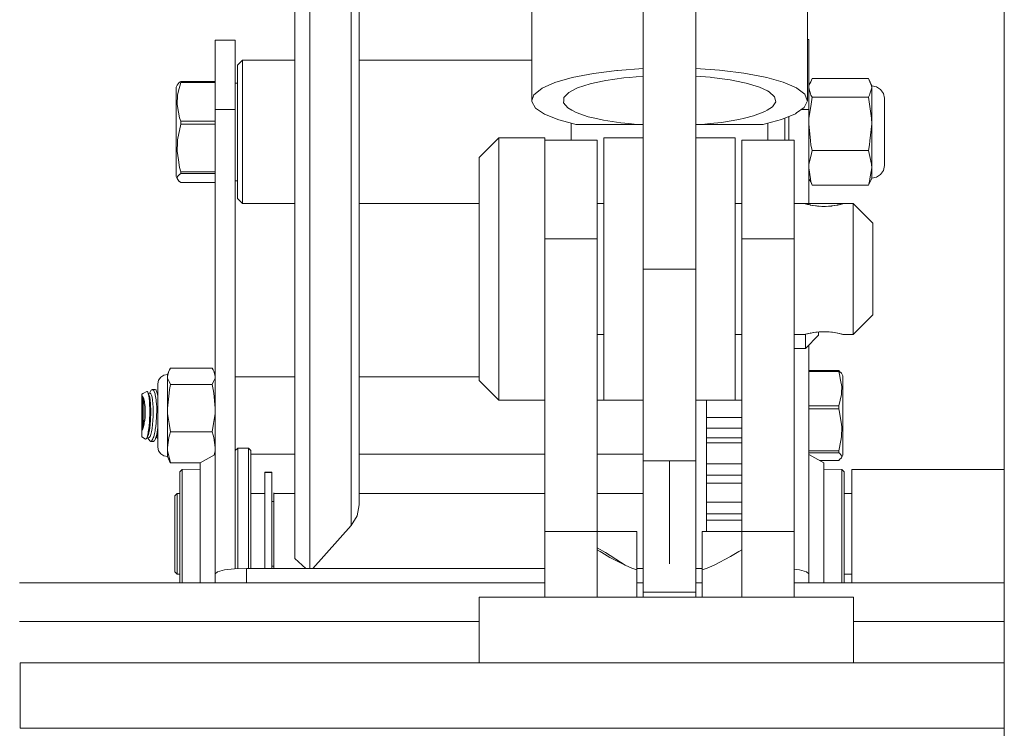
# Model space of a CAD drawing. Header units: millimetres. Extents: x 53056 to 116131, y -669674 to -625124.
# Tile 244 of 256: x 71198 to 71348, y -634815 to -634707. Entities that reach past the tile are written whole.
import ezdxf

# ---------------------------------------------------------------- set-up
doc = ezdxf.new("R2010")
doc.units = ezdxf.units.MM
doc.header["$MEASUREMENT"] = 0
doc.linetypes.add('DGN Style 1', pattern=[536.199087, 0.892178, -535.306909])
doc.linetypes.add('DGN Style 4', pattern=[1428.377269, 713.742545, -356.871273, 0.892178, -356.871273])
doc.layers.add('Main Cradle Tower', color=7, linetype='Continuous', lineweight=0)

# ---------------------------------------------------------------- blocks, each defined once
blk = doc.blocks.new('*U55')
at = {"layer": 'Main Cradle Tower', "color": 7, "linetype": 'Continuous', "lineweight": 0}
for p, q in [((-13301.26, 12739.06), (-13301.26, 12654.06)), ((-13293.26, 12739.06), (-13293.26, 12654.06)), ((-13246.26, 12716.1), (-13246.26, 12436.1)), ((-13366.47, 12688.92), (-13363.42, 12688.92)), ((-13366.47, 12688.92), (-13366.47, 12688.81)), ((-13276.04, 12689.07), (-13276.26, 12689.07)), ((-13276.04, 12688.6), (-13276.04, 12689.07)), ((-13362.31, 12685.54), (-13362.31, 12685.89)), ((-13305.19, 12684.34), (-13305.29, 12684.33)), ((-13305.19, 12684.34), (-13301.26, 12684.61)), ((-13289.62, 12684.37), (-13293.26, 12684.61)), ((-13372.11, 12681.04), (-13371.73, 12682.51)), ((-13371.73, 12682.67), (-13371.91, 12682.55)), ((-13371.73, 12682.51), (-13371.73, 12682.67)), ((-13371.73, 12682.67), (-13366.47, 12682.67)), ((-13366.47, 12682.51), (-13371.73, 12682.51)), ((-13366.47, 12678.37), (-13366.47, 12683.1)), ((-13363.42, 12683.1), (-13363.42, 12678.37)), ((-13303.43, 12683.27), (-13301.26, 12683.45)), ((-13276.02, 12681.98), (-13275.75, 12682.58)), ((-13275.53, 12683.08), (-13275.53, 12683.09)), ((-13275.53, 12683.09), (-13266.97, 12683.09)), ((-13266.97, 12683.09), (-13266.74, 12682.58)), ((-13363.42, 12682.4), (-13363.07, 12682.4)), ((-13354.35, 12656.94), (-13354.35, 12682.38)), ((-13276.02, 12681.98), (-13276.04, 12681.68)), ((-13266.45, 12682), (-13266.45, 12681.97)), ((-13266.45, 12681.94), (-13266.45, 12681.97)), ((-13266.45, 12681.68), (-13266.45, 12680.81)), ((-13281.25, 12680.33), (-13281.12, 12679.74)), ((-13275.71, 12680.56), (-13275.53, 12680.26)), ((-13275.53, 12680.26), (-13266.97, 12680.26)), ((-13266.78, 12680.56), (-13266.97, 12680.26)), ((-13366.47, 12607.62), (-13366.47, 12678.37)), ((-13366.47, 12678.37), (-13363.42, 12678.37)), ((-13363.42, 12678.37), (-13363.42, 12608.39)), ((-13277.17, 12678.37), (-13276.04, 12678.37)), ((-13276.04, 12663.88), (-13276.04, 12678.37)), ((-13371.73, 12676.37), (-13371.73, 12676.59)), ((-13371.73, 12676.59), (-13366.47, 12676.59)), ((-13279.09, 12673.69), (-13279.09, 12677.31)), ((-13276.02, 12677.08), (-13276.04, 12676.2)), ((-13266.48, 12677.08), (-13266.45, 12676.2)), ((-13372.23, 12673.75), (-13371.73, 12676.15)), ((-13371.73, 12676.37), (-13371.73, 12676.15)), ((-13366.47, 12676.15), (-13371.73, 12676.15)), ((-13362.31, 12676.21), (-13362.31, 12671.93)), ((-13311.52, 12676.1), (-13302.25, 12676.1)), ((-13301.26, 12676.1), (-13302.25, 12676.1)), ((-13292.26, 12676.1), (-13293.26, 12676.1)), ((-13292.26, 12676.1), (-13282.99, 12676.1)), ((-13266.45, 12676.2), (-13266.45, 12673.74)), ((-13275.71, 12673), (-13275.53, 12672.14)), ((-13275.53, 12672.14), (-13266.97, 12672.14)), ((-13266.78, 12673), (-13266.97, 12672.14)), ((-13308.26, 12665.59), (-13308.26, 12670.85)), ((-13264.53, 12671.43), (-13264.53, 12671.31)), ((-13276.02, 12670.06), (-13276.04, 12669.49)), ((-13266.48, 12670.06), (-13266.45, 12669.49)), ((-13266.45, 12669.49), (-13266.45, 12668.94)), ((-13371.73, 12668.6), (-13371.73, 12668.89)), ((-13371.73, 12668.89), (-13366.47, 12668.89)), ((-13366.47, 12668.6), (-13371.73, 12668.6)), ((-13363.07, 12667.52), (-13363.42, 12667.52)), ((-13371.73, 12667.26), (-13371.91, 12667.38)), ((-13371.73, 12667.26), (-13366.47, 12667.26)), ((-13316.26, 12665.59), (-13316.26, 12666.8)), ((-13275.71, 12667.4), (-13275.53, 12666.84)), ((-13275.53, 12666.84), (-13266.97, 12666.84)), ((-13266.78, 12667.4), (-13266.97, 12666.84)), ((-13316.26, 12665.59), (-13316.26, 12663.5)), ((-13308.26, 12665.59), (-13308.26, 12658.65)), ((-13286.26, 12658.65), (-13286.26, 12665.59)), ((-13278.26, 12665.59), (-13278.26, 12658.65)), ((-13308.26, 12664.06), (-13307.26, 12664.06)), ((-13287.26, 12664.06), (-13286.26, 12664.06)), ((-13270.72, 12664.06), (-13276.72, 12664.06)), ((-13275.5, 12663.76), (-13275.37, 12663.74)), ((-13275.37, 12663.74), (-13274.95, 12663.68)), ((-13274.7, 12663.65), (-13274.46, 12663.63)), ((-13274.33, 12663.62), (-13273.98, 12663.6)), ((-13273.29, 12663.61), (-13272.97, 12663.63)), ((-13272.42, 12663.68), (-13272.07, 12663.74)), ((-13270.75, 12664.05), (-13270.87, 12664.01)), ((-13316.26, 12660.16), (-13316.26, 12658.65)), ((-13316.26, 12658.65), (-13316.26, 12614.06)), ((-13316.26, 12658.65), (-13308.26, 12658.65)), ((-13308.26, 12614.06), (-13308.26, 12658.65)), ((-13286.26, 12614.06), (-13286.26, 12658.65)), ((-13286.26, 12658.65), (-13278.26, 12658.65)), ((-13278.26, 12658.65), (-13278.26, 12614.06)), ((-13293.26, 12654.06), (-13301.26, 12654.06)), ((-13293.26, 12654.06), (-13293.26, 12642.87)), ((-13266.26, 12647.59), (-13266.26, 12647.06)), ((-13307.26, 12644.06), (-13308.26, 12644.06)), ((-13286.26, 12644.06), (-13287.26, 12644.06)), ((-13276.48, 12644.12), (-13276.36, 12644.16)), ((-13276.23, 12644.19), (-13276.36, 12644.16)), ((-13275.02, 12644.43), (-13275.37, 12644.37)), ((-13274.15, 12644.5), (-13274.46, 12644.49)), ((-13273.11, 12644.49), (-13273.45, 12644.51)), ((-13272.74, 12644.46), (-13272.97, 12644.49)), ((-13272.07, 12644.38), (-13272.49, 12644.44)), ((-13271.93, 12644.35), (-13272.07, 12644.37)), ((-13276.04, 12607.62), (-13276.04, 12642.48)), ((-13373.74, 12637.7), (-13373.51, 12638.5)), ((-13373.45, 12638.69), (-13373.51, 12638.5)), ((-13366.93, 12638.96), (-13373.29, 12638.96)), ((-13366.76, 12638.69), (-13366.93, 12638.96)), ((-13366.7, 12638.5), (-13366.47, 12637.7)), ((-13366.49, 12637.43), (-13366.47, 12637.7)), ((-13363.42, 12637.64), (-13354.35, 12637.64)), ((-13344.53, 12637.64), (-13326.26, 12637.64)), ((-13276.04, 12638.58), (-13271.49, 12638.58)), ((-13271.49, 12638.42), (-13276.04, 12638.42)), ((-13271.49, 12638.58), (-13271.49, 12638.42)), ((-13373.49, 12636.9), (-13373.29, 12636.45)), ((-13373.29, 12636.45), (-13366.93, 12636.45)), ((-13366.76, 12635.69), (-13366.93, 12636.45)), ((-13377.37, 12635.14), (-13377.64, 12635.01)), ((-13377.64, 12635.01), (-13377.64, 12634.98)), ((-13375.2, 12635.12), (-13375.25, 12635.11)), ((-13375.2, 12635), (-13375.22, 12635.06)), ((-13373.74, 12632.84), (-13373.5, 12635.16)), ((-13373.74, 12632.84), (-13373.74, 12634.9)), ((-13271.05, 12634.94), (-13271.49, 12633.21)), ((-13291.63, 12634.06), (-13291.63, 12632.97)), ((-13276.04, 12633.21), (-13271.49, 12633.21)), ((-13271.49, 12632.99), (-13271.49, 12633.21)), ((-13366.49, 12632.06), (-13366.47, 12632.84)), ((-13291.63, 12629.78), (-13291.63, 12632.97)), ((-13271.49, 12632.76), (-13276.04, 12632.76)), ((-13271.49, 12632.99), (-13271.49, 12632.76)), ((-13270.88, 12632.8), (-13270.88, 12630.4)), ((-13377.56, 12631.09), (-13377.56, 12631.01)), ((-13377.55, 12629.48), (-13377.41, 12630.49)), ((-13373.29, 12629.23), (-13373.48, 12630.52)), ((-13291.63, 12631.44), (-13286.26, 12631.44)), ((-13377.55, 12629.48), (-13377.48, 12629.69)), ((-13376.79, 12628.6), (-13376.78, 12628.62)), ((-13376.78, 12628.63), (-13376.78, 12628.62)), ((-13366.93, 12629.23), (-13373.29, 12629.23)), ((-13366.76, 12628.73), (-13366.93, 12629.23)), ((-13291.63, 12628.34), (-13291.63, 12629.78)), ((-13291.63, 12629.78), (-13286.26, 12629.78)), ((-13376.99, 12628.16), (-13376.99, 12628.16)), ((-13376.6, 12628.1), (-13376.71, 12628.34)), ((-13376.21, 12627.8), (-13376.26, 12627.77)), ((-13375.2, 12628.14), (-13375.3, 12628.34)), ((-13375.2, 12628.15), (-13375.3, 12628.34)), ((-13375.22, 12628.32), (-13375.2, 12628.33)), ((-13373.51, 12628.37), (-13373.74, 12626.87)), ((-13373.74, 12626.87), (-13373.74, 12628.09)), ((-13301.26, 12627.05), (-13301.26, 12624.83)), ((-13291.63, 12622.66), (-13291.63, 12628.34)), ((-13291.63, 12628.34), (-13286.26, 12628.34)), ((-13291.63, 12627.59), (-13286.26, 12627.59)), ((-13271.16, 12627.94), (-13271.49, 12626.36)), ((-13366.49, 12626.36), (-13366.65, 12625.68)), ((-13366.49, 12626.36), (-13366.47, 12626.87)), ((-13363.04, 12626.77), (-13363.04, 12626.66)), ((-13361.41, 12626.77), (-13361.41, 12626.66)), ((-13361.41, 12624.58), (-13361.41, 12626.66)), ((-13354.35, 12625.83), (-13361.03, 12625.83)), ((-13316.26, 12625.83), (-13344.53, 12625.83)), ((-13301.26, 12625.83), (-13308.26, 12625.83)), ((-13276.04, 12626.36), (-13271.49, 12626.36)), ((-13271.49, 12626.07), (-13276.04, 12626.07)), ((-13271.49, 12626.36), (-13271.49, 12626.07)), ((-13373.29, 12624.51), (-13373.48, 12625.36)), ((-13368.75, 12624.51), (-13373.29, 12624.51)), ((-13361.03, 12620.63), (-13361.03, 12624.26)), ((-13293.26, 12624.83), (-13301.26, 12624.83)), ((-13297.26, 12624.83), (-13297.26, 12612.51)), ((-13293.26, 12624.83), (-13293.26, 12623.3)), ((-13291.63, 12624.38), (-13286.26, 12624.38)), ((-13274.42, 12624.89), (-13271.49, 12624.89)), ((-13271.35, 12625.02), (-13271.49, 12624.89)), ((-13357.86, 12623.05), (-13358.92, 12623.05)), ((-13358.92, 12620.87), (-13358.92, 12623.05)), ((-13357.86, 12623.05), (-13357.86, 12620.87)), ((-13291.63, 12622.66), (-13286.26, 12622.66)), ((-13291.63, 12622.64), (-13291.63, 12622.04)), ((-13269.48, 12623.49), (-13246.26, 12623.49)), ((-13345.74, 12622.18), (-13345.74, 12614.99)), ((-13291.63, 12621.44), (-13291.63, 12622.04)), ((-13291.63, 12616.77), (-13291.63, 12621.44)), ((-13291.63, 12621.44), (-13286.26, 12621.44)), ((-13372.26, 12619.85), (-13372.64, 12619.48)), ((-13372.64, 12607.84), (-13372.64, 12619.55)), ((-13371.88, 12619.85), (-13372.26, 12619.85)), ((-13358.92, 12619.85), (-13361.03, 12619.85)), ((-13357.55, 12619.93), (-13357.55, 12608.44)), ((-13354.35, 12619.85), (-13357.55, 12619.85)), ((-13316.26, 12619.85), (-13344.53, 12619.85)), ((-13301.26, 12619.85), (-13308.26, 12619.85)), ((-13269.48, 12619.85), (-13270.63, 12619.85)), ((-13357.55, 12618.65), (-13357.86, 12618.65)), ((-13357.55, 12608.68), (-13357.55, 12618.71)), ((-13301.26, 12618.97), (-13301.26, 12612.48)), ((-13291.63, 12618.51), (-13286.26, 12618.51)), ((-13291.63, 12616.77), (-13286.26, 12616.77)), ((-13291.63, 12616.26), (-13291.63, 12616.36)), ((-13291.63, 12615.8), (-13291.63, 12615.88)), ((-13291.63, 12614.06), (-13291.63, 12615.8)), ((-13291.63, 12615.8), (-13286.26, 12615.8)), ((-13316.26, 12614.06), (-13316.26, 12604.06)), ((-13316.26, 12614.06), (-13308.26, 12614.06)), ((-13308.26, 12604.06), (-13308.26, 12614.06)), ((-13286.26, 12604.06), (-13286.26, 12614.06)), ((-13286.26, 12614.06), (-13278.26, 12614.06)), ((-13278.26, 12614.06), (-13278.26, 12604.06)), ((-13302.26, 12612.5), (-13302.26, 12608.2)), ((-13301.26, 12604.83), (-13301.26, 12612.48)), ((-13292.26, 12608.2), (-13292.26, 12612.5)), ((-13286.26, 12611.26), (-13286.68, 12611.01)), ((-13372.26, 12607.54), (-13372.64, 12607.92)), ((-13372.26, 12607.54), (-13372.26, 12607.63)), ((-13371.88, 12607.54), (-13372.26, 12607.54)), ((-13371.88, 12608.9), (-13371.88, 12606.23)), ((-13366.47, 12606.23), (-13366.47, 12607.62)), ((-13363.53, 12608.38), (-13361.71, 12608.44)), ((-13361.71, 12606.23), (-13361.71, 12608.44)), ((-13361.71, 12608.44), (-13316.26, 12608.44)), ((-13357.55, 12608.75), (-13357.86, 12608.75)), ((-13357.55, 12608.75), (-13357.55, 12608.44)), ((-13302.26, 12608.44), (-13301.26, 12608.44)), ((-13302.26, 12604.06), (-13302.26, 12608.2)), ((-13293.26, 12608.44), (-13292.26, 12608.44)), ((-13292.26, 12608.2), (-13292.26, 12604.06)), ((-13276.04, 12606.23), (-13276.04, 12607.62)), ((-13269.48, 12607.54), (-13270.63, 12607.54)), ((-13316.26, 12606.23), (-13396.26, 12606.23)), ((-13301.26, 12606.23), (-13302.26, 12606.23)), ((-13292.26, 12606.23), (-13293.26, 12606.23)), ((-13246.26, 12606.23), (-13278.26, 12606.23)), ((-13301.26, 12604.83), (-13301.26, 12604.06)), ((-13293.26, 12604.83), (-13301.26, 12604.83)), ((-13293.26, 12604.83), (-13293.26, 12604.06)), ((-13326.26, 12594.06), (-13326.26, 12604.06)), ((-13269.25, 12604.06), (-13326.26, 12604.06)), ((-13269.25, 12604.06), (-13269.25, 12594.06)), ((-13396.26, 12600.32), (-13326.26, 12600.32)), ((-13269.25, 12600.32), (-13246.26, 12600.32)), ((-13326.26, 12594.06), (-13396.2, 12594.06)), ((-13269.25, 12594.06), (-13326.26, 12594.06)), ((-13246.26, 12594.06), (-13269.25, 12594.06)), ((-13246.26, 12584.06), (-13396.2, 12584.06))]:
    blk.add_line(p, q, dxfattribs=at)
at = {"layer": 'Main Cradle Tower', "color": 7, "linetype": 'DGN Style 4', "lineweight": 0}
for p, q in [((-13312.26, 12673.69), (-13312.26, 12676.3)), ((-13282.26, 12676.3), (-13282.26, 12673.69)), ((-13297.26, 12609.14), (-13297.26, 12612.51))]:
    blk.add_line(p, q, dxfattribs=at)
at = {"layer": 'Main Cradle Tower', "color": 7, "linetype": 'Continuous', "lineweight": 0, "flags": 128}
for points in [[(-13311.52, 12676.1), (-13312.06, 12676.25), (-13314.11, 12676.79), (-13316.29, 12677.65), (-13316.59, 12677.85), (-13317.69, 12678.6), (-13318.25, 12679.61), (-13318.26, 13376.1), (-13316.66, 13376.1), (-13312.11, 13376.1), (-13305.29, 13376.1), (-13297.26, 13376.1), (-13289.22, 13376.1), (-13282.41, 13376.1), (-13277.85, 13376.1), (-13276.26, 13376.1), (-13276.26, 12679.69), (-13276.74, 12678.68), (-13277.9, 12677.85), (-13278.08, 12677.72), (-13280.2, 12676.85), (-13282.46, 12676.25), (-13282.99, 12676.1)], [(-13354.35, 12739.98), (-13354.35, 12739.98), (-13352.07, 12742), (-13345.74, 12734.93), (-13344.84, 12733.47), (-13344.53, 12731.78), (-13344.53, 12731.42), (-13344.53, 12729.94), (-13344.53, 12727.11), (-13344.53, 12719.73), (-13344.53, 12707.42), (-13344.53, 12702.7), (-13344.53, 12681.45), (-13344.53, 12659.21), (-13344.53, 12653.71), (-13344.53, 12639.37), (-13344.53, 12632.72), (-13344.53, 12628.95), (-13344.53, 12624.95), (-13344.53, 12618.14), (-13344.84, 12616.46), (-13345.74, 12614.99), (-13351.61, 12608.44)], [(-13354.35, 12739.98), (-13354.35, 12737.87), (-13354.35, 12726.18), (-13354.35, 12706.7), (-13354.35, 12682.38)], [(-13352.07, 12739.82), (-13352.07, 12739.82), (-13352.07, 12727.77), (-13352.07, 12707.68), (-13352.07, 12682.61), (-13352.07, 12656.38), (-13352.07, 12632.97), (-13352.07, 12615.96), (-13352.07, 12608.44)], [(-13345.74, 12734.93), (-13345.74, 12732.99), (-13345.74, 12722.21), (-13345.74, 12704.23), (-13345.74, 12681.81), (-13345.74, 12658.34), (-13345.74, 12637.4), (-13345.74, 12622.18), (-13345.74, 12622.18)], [(-13366.47, 12688.81), (-13366.47, 12688.81), (-13366.47, 12686.77), (-13366.47, 12683.1)], [(-13363.42, 12683.1), (-13363.42, 12686.77), (-13363.42, 12688.81), (-13363.42, 12688.92)], [(-13276.04, 12688.6), (-13276.04, 12686.44), (-13276.04, 12682.86), (-13276.04, 12678.37)], [(-13363.07, 12684.8), (-13363.07, 12685.13), (-13362.31, 12685.89), (-13354.35, 12685.89)], [(-13362.31, 12676.21), (-13362.31, 12680.3), (-13362.31, 12683.57), (-13362.31, 12685.54), (-13362.31, 12685.54)], [(-13344.53, 12685.89), (-13344.53, 12685.89), (-13318.25, 12685.89)], [(-13354.35, 12664.04), (-13362.31, 12664.04), (-13363.07, 12664.79), (-13363.07, 12666.01), (-13363.07, 12668.59), (-13363.07, 12672.14), (-13363.07, 12676.12), (-13363.07, 12679.93), (-13363.07, 12682.97), (-13363.07, 12684.8)], [(-13318.25, 12679.61), (-13318.21, 12679.74), (-13317.92, 12680.63), (-13316.73, 12681.6), (-13316.64, 12681.64), (-13314.75, 12682.49), (-13312.1, 12683.25), (-13312.07, 12683.26), (-13308.84, 12683.88), (-13305.29, 12684.33)], [(-13289.62, 12684.37), (-13289.24, 12684.32), (-13285.94, 12683.92), (-13282.67, 12683.31), (-13282.43, 12683.25), (-13279.95, 12682.55), (-13277.91, 12681.67), (-13277.87, 12681.64), (-13276.65, 12680.7), (-13276.28, 12679.74), (-13276.26, 12679.69)], [(-13371.91, 12667.38), (-13371.94, 12667.41), (-13372.29, 12667.84), (-13372.42, 12668.14), (-13372.42, 12669.12), (-13372.42, 12670.99), (-13372.42, 12673.46), (-13372.42, 12676.17), (-13372.42, 12678.69), (-13372.42, 12680.64), (-13372.42, 12681.73), (-13372.42, 12681.79), (-13372.29, 12682.08), (-13371.94, 12682.51), (-13371.91, 12682.55)], [(-13303.43, 12683.27), (-13304.24, 12683.2), (-13306.97, 12682.81), (-13308.67, 12682.44), (-13309.35, 12682.29), (-13311.26, 12681.67), (-13312.15, 12681.2), (-13312.62, 12680.96), (-13313.34, 12680.19), (-13313.37, 12679.74), (-13313.39, 12679.41), (-13313.39, 12679.41)], [(-13281.25, 12680.33), (-13282.09, 12681.09), (-13282.33, 12681.2), (-13283.56, 12681.79), (-13285.56, 12682.39), (-13285.82, 12682.44), (-13288.01, 12682.89), (-13290.8, 12683.25), (-13291.06, 12683.28), (-13293.26, 12683.45)], [(-13276.04, 12682.11), (-13275.75, 12682.58), (-13275.53, 12683.09)], [(-13264.53, 12680.06), (-13264.53, 12680.11), (-13264.68, 12680.83), (-13265.1, 12681.44), (-13265.72, 12681.85), (-13266.45, 12682), (-13266.97, 12683.09)], [(-13266.78, 12680.56), (-13266.72, 12680.78), (-13266.45, 12681.68), (-13266.48, 12681.98), (-13266.74, 12682.58)], [(-13372.11, 12681.04), (-13372.23, 12680.56), (-13372.29, 12679.17), (-13372.22, 12678.83), (-13371.91, 12677.12), (-13371.73, 12676.59)], [(-13275.71, 12680.56), (-13275.78, 12680.78), (-13276.04, 12681.68)], [(-13266.45, 12681.68), (-13266.45, 12681.94), (-13266.45, 12681.94)], [(-13292.26, 12676.1), (-13291.09, 12676.22), (-13289.35, 12676.4), (-13286.72, 12676.84), (-13285.86, 12677.05), (-13284.48, 12677.39), (-13282.74, 12678.05), (-13282.36, 12678.29), (-13281.58, 12678.78), (-13281.08, 12679.55)], [(-13281.08, 12679.55), (-13281.08, 12679.55), (-13281.12, 12679.74)], [(-13276.02, 12677.08), (-13275.75, 12678.81), (-13275.53, 12680.26)], [(-13266.48, 12677.08), (-13266.74, 12678.81), (-13266.97, 12680.26)], [(-13266.97, 12666.84), (-13266.45, 12667.93), (-13265.72, 12668.07), (-13265.1, 12668.48), (-13264.68, 12669.09), (-13264.53, 12669.82), (-13264.53, 12670.56), (-13264.53, 12671.97), (-13264.53, 12673.83), (-13264.53, 12675.87), (-13264.53, 12677.77), (-13264.53, 12679.24), (-13264.53, 12680.06), (-13264.53, 12680.06)], [(-13266.78, 12673), (-13266.72, 12673.62), (-13266.45, 12676.2), (-13266.45, 12678.5), (-13266.45, 12678.8), (-13266.45, 12680.38), (-13266.45, 12680.81)], [(-13313.39, 12679.41), (-13312.77, 12678.64), (-13312.15, 12678.29), (-13311.5, 12677.92), (-13309.66, 12677.28), (-13308.66, 12677.05), (-13307.34, 12676.75), (-13304.66, 12676.34), (-13303.44, 12676.22), (-13302.25, 12676.1)], [(-13279.7, 12673.69), (-13279.7, 12676.21), (-13279.7, 12677.06)], [(-13275.71, 12673), (-13275.78, 12673.62), (-13276.04, 12676.2)], [(-13372.23, 12673.75), (-13372.24, 12673.41), (-13372.29, 12672.05), (-13372.08, 12670.69), (-13371.91, 12669.54), (-13371.73, 12668.89)], [(-13316.26, 12634.06), (-13323.26, 12634.06), (-13326.26, 12637.06), (-13326.26, 12638.35), (-13326.26, 12642.04), (-13326.26, 12647.55), (-13326.26, 12654.06), (-13326.26, 12660.56), (-13326.26, 12666.08), (-13326.26, 12669.76), (-13326.26, 12671.06), (-13323.26, 12674.06), (-13316.26, 12674.06), (-13316.26, 12673.69)], [(-13323.26, 12674.06), (-13323.26, 12672.53), (-13323.26, 12668.2), (-13323.26, 12661.71), (-13323.26, 12654.06), (-13323.26, 12646.4), (-13323.26, 12639.91), (-13323.26, 12635.58), (-13323.26, 12634.06)], [(-13316.26, 12672.92), (-13316.26, 12673.69), (-13308.26, 12673.69), (-13308.26, 12670.85)], [(-13307.26, 12634.06), (-13307.26, 12635.58), (-13307.26, 12639.91), (-13307.26, 12646.4), (-13307.26, 12654.06), (-13307.26, 12661.71), (-13307.26, 12668.2), (-13307.26, 12672.53), (-13307.26, 12674.06), (-13301.26, 12674.06), (-13301.26, 12674.06)], [(-13293.26, 12674.06), (-13293.26, 12674.06), (-13287.26, 12674.06), (-13287.26, 12672.53), (-13287.26, 12668.2), (-13287.26, 12661.71), (-13287.26, 12654.06), (-13287.26, 12646.4), (-13287.26, 12639.91), (-13287.26, 12635.58), (-13287.26, 12634.06), (-13293.26, 12634.06), (-13293.26, 12634.06)], [(-13278.26, 12665.59), (-13278.26, 12670.85), (-13278.26, 12673.69), (-13286.26, 12673.69), (-13286.26, 12670.85), (-13286.26, 12665.59)], [(-13266.78, 12667.4), (-13266.72, 12667.8), (-13266.45, 12669.49), (-13266.45, 12670.87), (-13266.45, 12671.42), (-13266.45, 12673.42), (-13266.45, 12673.74)], [(-13316.26, 12672.92), (-13316.26, 12672.53), (-13316.26, 12671.55)], [(-13276.02, 12670.06), (-13275.75, 12671.19), (-13275.53, 12672.14)], [(-13266.48, 12670.06), (-13266.74, 12671.19), (-13266.97, 12672.14)], [(-13362.31, 12664.04), (-13362.31, 12665.34), (-13362.31, 12668.12), (-13362.31, 12671.93)], [(-13316.26, 12669.34), (-13316.26, 12670.85), (-13316.26, 12671.55)], [(-13316.26, 12669.34), (-13316.26, 12668.2), (-13316.26, 12666.8)], [(-13275.71, 12667.4), (-13275.78, 12667.8), (-13276.04, 12669.49)], [(-13371.73, 12668.6), (-13371.9, 12668.45), (-13372.23, 12668.16), (-13372.27, 12667.93), (-13372.29, 12667.84)], [(-13275.53, 12666.84), (-13275.75, 12667.34), (-13276.04, 12667.82)], [(-13266.45, 12667.93), (-13266.45, 12668.38), (-13266.45, 12668.94)], [(-13326.26, 12664.04), (-13344.53, 12664.04), (-13344.53, 12664.04)], [(-13316.26, 12663.5), (-13316.26, 12661.71), (-13316.26, 12660.16)], [(-13278.26, 12664.06), (-13276.72, 12664.06), (-13276.67, 12664.04), (-13276.56, 12664.01), (-13276.48, 12663.99), (-13276.35, 12663.95)], [(-13270.75, 12664.05), (-13270.73, 12664.05), (-13270.73, 12664.05), (-13270.72, 12664.06), (-13270.77, 12664.04), (-13270.91, 12664), (-13270.95, 12663.99), (-13271.09, 12663.95), (-13271.4, 12663.87), (-13271.6, 12663.83), (-13271.7, 12663.81), (-13272.13, 12663.73), (-13272.55, 12663.67), (-13272.57, 12663.66), (-13273.06, 12663.62), (-13273.54, 12663.6), (-13273.72, 12663.6), (-13274.07, 12663.6), (-13274.52, 12663.63), (-13274.86, 12663.67), (-13275.02, 12663.68), (-13275.39, 12663.74), (-13275.82, 12663.82), (-13275.84, 12663.83), (-13276.11, 12663.89), (-13276.4, 12663.96), (-13276.48, 12663.99), (-13276.58, 12664.01), (-13276.69, 12664.05), (-13276.72, 12664.06), (-13276.72, 12664.06)], [(-13276.24, 12663.92), (-13276.1, 12663.89), (-13275.83, 12663.83), (-13275.76, 12663.81)], [(-13273.72, 12663.6), (-13273.72, 12663.6), (-13273.48, 12663.6)], [(-13272.68, 12663.65), (-13272.57, 12663.67), (-13272.52, 12663.67)], [(-13271.77, 12663.79), (-13271.69, 12663.81), (-13271.6, 12663.83), (-13271.34, 12663.89)], [(-13271.21, 12663.92), (-13271.07, 12663.96), (-13270.96, 12663.99), (-13270.87, 12664.01)], [(-13270.72, 12664.06), (-13270.72, 12664.06), (-13269.26, 12664.06), (-13266.26, 12661.06), (-13266.26, 12660.52), (-13266.26, 12659.01), (-13266.26, 12656.73), (-13266.26, 12654.06), (-13266.26, 12651.38), (-13266.26, 12649.11), (-13266.26, 12647.59)], [(-13269.26, 12664.06), (-13269.26, 12663.29), (-13269.26, 12661.13), (-13269.26, 12657.88), (-13269.26, 12654.06), (-13269.26, 12650.23), (-13269.26, 12646.98), (-13269.26, 12644.82), (-13269.26, 12644.06)], [(-13354.35, 12656.94), (-13354.35, 12634.23), (-13354.35, 12617.73), (-13354.35, 12609.94), (-13354.35, 12609.94)], [(-13301.26, 12627.05), (-13301.26, 12633.39), (-13301.26, 12642.87), (-13301.26, 12654.06)], [(-13266.26, 12647.06), (-13266.26, 12647.06), (-13269.26, 12644.06), (-13270.72, 12644.06), (-13270.72, 12644.06)], [(-13274.55, 12644.48), (-13274.55, 12644.37), (-13274.55, 12643.97), (-13276.55, 12641.97), (-13278.26, 12641.97)], [(-13276.72, 12644.06), (-13276.72, 12644.06), (-13278.26, 12644.06)], [(-13276.67, 12644.07), (-13276.69, 12644.07), (-13276.71, 12644.06), (-13276.71, 12644.06), (-13276.72, 12644.06), (-13276.67, 12644.07), (-13276.53, 12644.11), (-13276.49, 12644.12), (-13276.35, 12644.16), (-13276.04, 12644.24), (-13275.84, 12644.28), (-13275.74, 12644.3), (-13275.3, 12644.39), (-13274.88, 12644.45), (-13274.87, 12644.45), (-13274.38, 12644.49), (-13273.89, 12644.51), (-13273.72, 12644.51), (-13273.37, 12644.51), (-13272.92, 12644.48), (-13272.57, 12644.45), (-13272.42, 12644.43), (-13272.05, 12644.37), (-13271.62, 12644.29), (-13271.6, 12644.28), (-13271.33, 12644.22), (-13271.04, 12644.15), (-13270.96, 12644.12), (-13270.86, 12644.1), (-13270.75, 12644.06), (-13270.72, 12644.06), (-13270.75, 12644.06)], [(-13276.48, 12644.12), (-13276.57, 12644.1), (-13276.67, 12644.07)], [(-13276.55, 12644.1), (-13276.55, 12644.09), (-13276.55, 12642.52), (-13276.55, 12641.97)], [(-13275.67, 12644.32), (-13275.75, 12644.3), (-13275.83, 12644.28), (-13276.09, 12644.23)], [(-13274.76, 12644.46), (-13274.87, 12644.45), (-13274.92, 12644.44)], [(-13273.72, 12644.51), (-13273.72, 12644.51), (-13273.96, 12644.51)], [(-13271.2, 12644.19), (-13271.34, 12644.22), (-13271.61, 12644.28), (-13271.67, 12644.3)], [(-13270.75, 12644.06), (-13270.77, 12644.07), (-13270.88, 12644.1), (-13270.96, 12644.12), (-13271.08, 12644.16)], [(-13293.26, 12624.83), (-13293.26, 12627.05), (-13293.26, 12633.39), (-13293.26, 12642.87)], [(-13375.2, 12635.74), (-13375.2, 12635.74), (-13375.2, 12636.51), (-13375.2, 12636.55), (-13375.09, 12637.1), (-13374.77, 12637.57), (-13374.3, 12637.88), (-13373.74, 12637.99), (-13373.45, 12638.69)], [(-13373.74, 12637.93), (-13373.74, 12637.96), (-13373.74, 12637.99)], [(-13373.74, 12637.7), (-13373.74, 12637.93), (-13373.74, 12637.93)], [(-13373.49, 12636.9), (-13373.72, 12637.43), (-13373.74, 12637.7), (-13373.74, 12636.94), (-13373.74, 12636.56), (-13373.74, 12635.15), (-13373.74, 12634.9)], [(-13373.45, 12638.69), (-13373.45, 12638.69), (-13373.29, 12638.96)], [(-13366.76, 12638.69), (-13366.7, 12638.5), (-13366.47, 12638.08)], [(-13271.49, 12638.58), (-13271.35, 12638.45), (-13271.05, 12638.19), (-13270.88, 12637.8), (-13270.88, 12637.75)], [(-13271.05, 12634.94), (-13271.04, 12635.17), (-13271, 12636.17), (-13271.19, 12637.14), (-13271.34, 12637.99), (-13271.49, 12638.42)], [(-13270.88, 12637.75), (-13270.88, 12637.75), (-13270.88, 12636.78), (-13270.88, 12635.04), (-13270.88, 12632.8)], [(-13373.29, 12636.45), (-13373.45, 12635.69), (-13373.5, 12635.16)], [(-13366.49, 12637.43), (-13366.73, 12636.9), (-13366.93, 12636.45)], [(-13376.73, 12635.27), (-13376.73, 12635.27), (-13376.78, 12635.35), (-13376.79, 12635.36), (-13376.82, 12635.4), (-13376.9, 12635.41), (-13377.64, 12634.98)], [(-13376.99, 12628.16), (-13377.09, 12628.15), (-13377.64, 12628.46), (-13377.64, 12628.93), (-13377.64, 12629.83), (-13377.64, 12631.01), (-13377.64, 12632.31), (-13377.64, 12633.52), (-13377.64, 12634.46), (-13377.64, 12634.98), (-13377.64, 12634.98)], [(-13377.56, 12631.09), (-13377.56, 12631.63), (-13377.56, 12631.7), (-13377.56, 12632.24), (-13377.56, 12632.32), (-13377.56, 12632.75), (-13377.56, 12632.91), (-13377.56, 12633.31), (-13377.56, 12633.54), (-13377.56, 12633.75), (-13377.56, 12633.96), (-13377.56, 12634.21), (-13377.55, 12634.49), (-13377.55, 12634.53), (-13377.55, 12634.71), (-13377.46, 12634.52), (-13377.42, 12634.45), (-13377.36, 12634.26), (-13377.3, 12634.05), (-13377.26, 12633.88), (-13377.22, 12633.62), (-13377.19, 12633.45), (-13377.14, 12632.99), (-13377.14, 12632.96), (-13377.12, 12632.48), (-13377.12, 12632.35), (-13377.13, 12631.94), (-13377.15, 12631.69), (-13377.16, 12631.48), (-13377.21, 12630.97), (-13377.22, 12630.93), (-13377.28, 12630.53), (-13377.3, 12630.44), (-13377.39, 12630.03), (-13377.46, 12629.78), (-13377.48, 12629.69)], [(-13377.55, 12634.71), (-13377.41, 12633.96), (-13377.34, 12632.91), (-13377.34, 12631.7), (-13377.41, 12630.49)], [(-13376.86, 12628.38), (-13376.63, 12628.86), (-13376.44, 12629.78), (-13376.31, 12630.99), (-13376.26, 12632.32), (-13376.31, 12633.56), (-13376.44, 12634.53), (-13376.63, 12635.06)], [(-13376.63, 12635.06), (-13376.63, 12635.06), (-13376.73, 12635.27)], [(-13376.5, 12630.72), (-13376.49, 12630.9), (-13376.49, 12630.91), (-13376.46, 12631.36), (-13376.45, 12631.76), (-13376.44, 12632.41), (-13376.45, 12632.76), (-13376.46, 12633.37), (-13376.49, 12633.8), (-13376.49, 12633.81), (-13376.49, 12633.86), (-13376.54, 12634.36), (-13376.59, 12634.73), (-13376.61, 12634.83), (-13376.61, 12634.84), (-13376.66, 12635.07), (-13376.73, 12635.27)], [(-13376.4, 12635.13), (-13376.4, 12635.13), (-13376.65, 12635.11)], [(-13376.63, 12628.32), (-13376.51, 12628.37), (-13376.4, 12628.55), (-13376.28, 12628.85), (-13376.18, 12629.26), (-13376.09, 12629.77), (-13376.02, 12630.35), (-13375.96, 12630.98), (-13375.93, 12631.65), (-13375.92, 12632.31), (-13375.93, 12632.96), (-13375.96, 12633.55), (-13376.02, 12634.08), (-13376.09, 12634.51), (-13376.18, 12634.84), (-13376.28, 12635.05), (-13376.4, 12635.13)], [(-13375.47, 12635.54), (-13375.47, 12635.54), (-13375.49, 12635.59), (-13375.52, 12635.63), (-13375.63, 12635.7), (-13376, 12635.7), (-13376.12, 12635.68), (-13376.13, 12635.68), (-13376.19, 12635.61), (-13376.26, 12635.54), (-13376.5, 12635.13)], [(-13376.21, 12627.8), (-13376.19, 12627.82), (-13376.13, 12627.89), (-13376.1, 12627.92), (-13375.96, 12628.19), (-13375.9, 12628.34), (-13375.84, 12628.5), (-13375.84, 12628.5), (-13375.72, 12628.98), (-13375.63, 12629.38), (-13375.62, 12629.43), (-13375.6, 12629.58), (-13375.53, 12630.05), (-13375.46, 12630.6), (-13375.45, 12630.82), (-13375.44, 12630.94), (-13375.41, 12631.3), (-13375.39, 12631.72), (-13375.37, 12632.42), (-13375.38, 12632.94), (-13375.41, 12633.59), (-13375.44, 12633.8), (-13375.45, 12633.91), (-13375.47, 12634.13), (-13375.55, 12634.65), (-13375.6, 12634.9), (-13375.63, 12635.04), (-13375.64, 12635.05), (-13375.75, 12635.39), (-13375.84, 12635.55), (-13375.86, 12635.59), (-13375.9, 12635.62), (-13376, 12635.7)], [(-13375.46, 12635.54), (-13375.47, 12635.54), (-13375.4, 12635.42), (-13375.39, 12635.42)], [(-13375.27, 12634.96), (-13375.27, 12634.96), (-13375.3, 12635.14), (-13375.4, 12635.42), (-13375.2, 12634.94)], [(-13375.22, 12635.06), (-13375.22, 12635.06), (-13375.37, 12635.35)], [(-13375.22, 12634.72), (-13375.25, 12634.89), (-13375.27, 12634.96)], [(-13375.2, 12634.6), (-13375.22, 12634.72), (-13375.21, 12634.7)], [(-13375.2, 12627.61), (-13375.2, 12628.93), (-13375.2, 12630.68), (-13375.2, 12632.58), (-13375.2, 12634.36), (-13375.2, 12635.74)], [(-13366.76, 12635.69), (-13366.7, 12635.13), (-13366.47, 12632.84)], [(-13301.26, 12634.06), (-13301.26, 12634.06), (-13307.26, 12634.06), (-13307.26, 12634.06)], [(-13373.74, 12628.09), (-13373.74, 12628.58), (-13373.74, 12630.36), (-13373.74, 12630.65), (-13373.74, 12632.84), (-13373.72, 12632.06), (-13373.48, 12630.52)], [(-13366.49, 12632.06), (-13366.73, 12630.52), (-13366.93, 12629.23)], [(-13271.16, 12627.94), (-13271.05, 12628.49), (-13271, 12630), (-13271.06, 12630.36), (-13271.34, 12632.23), (-13271.49, 12632.76)], [(-13377.55, 12629.48), (-13377.55, 12629.81), (-13377.56, 12629.98), (-13377.56, 12630.5), (-13377.56, 12630.5), (-13377.56, 12631.01)], [(-13376.61, 12629.58), (-13376.61, 12629.57), (-13376.6, 12629.63), (-13376.54, 12630.2)], [(-13376.54, 12630.2), (-13376.5, 12630.72), (-13376.5, 12630.7)], [(-13271.35, 12625.02), (-13271.05, 12625.28), (-13270.88, 12625.67), (-13270.88, 12626.54), (-13270.88, 12628.2), (-13270.88, 12630.4)], [(-13376.91, 12628.27), (-13376.81, 12628.51), (-13376.82, 12628.5)], [(-13376.86, 12628.38), (-13376.86, 12628.38), (-13376.81, 12628.51), (-13376.79, 12628.6), (-13376.79, 12628.6)], [(-13376.78, 12628.62), (-13376.74, 12628.79), (-13376.66, 12629.21), (-13376.66, 12629.2)], [(-13376.66, 12629.21), (-13376.61, 12629.55), (-13376.61, 12629.57)], [(-13375.72, 12627.9), (-13375.73, 12627.89), (-13375.61, 12628.1), (-13375.22, 12628.86), (-13375.23, 12628.84)], [(-13375.61, 12628.1), (-13375.5, 12628.38), (-13375.49, 12628.42), (-13375.47, 12628.51), (-13375.38, 12628.83), (-13375.3, 12629.26), (-13375.27, 12629.49), (-13375.25, 12629.58), (-13375.21, 12629.87), (-13375.2, 12629.97)], [(-13375.45, 12628.38), (-13375.22, 12628.86), (-13375.2, 12628.96)], [(-13373.51, 12628.37), (-13373.45, 12628.73), (-13373.29, 12629.23)], [(-13366.76, 12628.73), (-13366.7, 12628.37), (-13366.47, 12626.87)], [(-13376.99, 12628.17), (-13376.99, 12628.17), (-13376.91, 12628.27)], [(-13376.99, 12628.17), (-13376.99, 12628.17), (-13376.99, 12628.16)], [(-13376.86, 12628.39), (-13376.86, 12628.38), (-13376.87, 12628.36)], [(-13376.63, 12628.32), (-13376.63, 12628.32), (-13376.87, 12628.37)], [(-13375.73, 12627.89), (-13375.73, 12627.89), (-13375.74, 12627.87), (-13375.77, 12627.85), (-13375.86, 12627.78), (-13376.26, 12627.77), (-13376.45, 12627.89), (-13376.53, 12628.01), (-13376.58, 12628.08), (-13376.59, 12628.1), (-13376.6, 12628.1)], [(-13375.45, 12628.38), (-13375.45, 12628.38), (-13375.58, 12628.16)], [(-13375.22, 12628.32), (-13375.22, 12628.32), (-13375.46, 12628.37)], [(-13373.29, 12624.51), (-13373.45, 12624.78), (-13373.74, 12625.48), (-13374.3, 12625.59), (-13374.77, 12625.9), (-13375.09, 12626.37), (-13375.2, 12626.91), (-13375.2, 12627.61), (-13375.2, 12627.61)], [(-13373.74, 12625.48), (-13373.74, 12625.88), (-13373.74, 12626.38), (-13373.74, 12626.87), (-13373.72, 12626.37), (-13373.48, 12625.36)], [(-13368.75, 12606.23), (-13368.75, 12608.04), (-13368.75, 12611.95), (-13368.75, 12616.11), (-13368.75, 12619.93), (-13368.75, 12622.85), (-13368.75, 12624.46), (-13368.75, 12624.53), (-13366.47, 12625.78), (-13366.47, 12625.78)], [(-13363.42, 12626.39), (-13363.04, 12626.77), (-13361.41, 12626.77), (-13361.03, 12626.39), (-13361.03, 12626.29)], [(-13363.04, 12626.66), (-13363.04, 12626.66), (-13363.04, 12624.58), (-13363.04, 12620.84), (-13363.04, 12616.01), (-13363.04, 12610.84), (-13363.04, 12608.4)], [(-13361.03, 12626.29), (-13361.03, 12626.29), (-13361.03, 12624.26)], [(-13276.04, 12625.78), (-13276.04, 12625.78), (-13273.76, 12624.53), (-13273.76, 12624.46)], [(-13271.05, 12625.28), (-13271.02, 12625.48), (-13271, 12625.56), (-13271.32, 12625.94), (-13271.34, 12625.97), (-13271.49, 12626.07)], [(-13361.41, 12624.58), (-13361.41, 12620.84), (-13361.41, 12616.01), (-13361.41, 12610.84), (-13361.41, 12608.44)], [(-13301.26, 12618.97), (-13301.26, 12623.3), (-13301.26, 12624.83)], [(-13273.76, 12624.46), (-13273.76, 12624.46), (-13273.76, 12622.85), (-13273.76, 12619.93), (-13273.76, 12616.11), (-13273.76, 12611.95), (-13273.76, 12608.04), (-13273.76, 12606.23)], [(-13371.88, 12623.09), (-13371.88, 12623.14), (-13371.5, 12623.51), (-13368.75, 12623.57)], [(-13371.88, 12608.9), (-13371.88, 12612.31), (-13371.88, 12615.91), (-13371.88, 12619.2), (-13371.88, 12621.71), (-13371.88, 12623.09), (-13371.88, 12623.09)], [(-13371.5, 12623.51), (-13371.5, 12623.49), (-13371.5, 12623.46)], [(-13371.5, 12623.46), (-13371.5, 12623.46), (-13371.5, 12622.63), (-13371.5, 12622.03), (-13371.5, 12620.37), (-13371.5, 12619.42), (-13371.5, 12617.06), (-13371.5, 12616), (-13371.5, 12613.21), (-13371.5, 12612.25), (-13371.5, 12609.43), (-13371.5, 12608.71), (-13371.5, 12606.3), (-13371.5, 12606.23)], [(-13358.92, 12623.05), (-13358.92, 12623.11), (-13357.86, 12623.11), (-13357.86, 12623.05)], [(-13293.26, 12604.83), (-13293.26, 12612.48), (-13293.26, 12618.97), (-13293.26, 12623.3)], [(-13273.76, 12623.56), (-13271.01, 12623.51), (-13270.63, 12623.14), (-13270.63, 12623.09)], [(-13271.01, 12623.47), (-13271.01, 12623.49), (-13271.01, 12623.51)], [(-13271.01, 12606.23), (-13271.01, 12606.3), (-13271.01, 12608.72), (-13271.01, 12609.43), (-13271.01, 12612.26), (-13271.01, 12613.22), (-13271.01, 12616.01), (-13271.01, 12617.07), (-13271.01, 12619.43), (-13271.01, 12620.38), (-13271.01, 12622.04), (-13271.01, 12622.63), (-13271.01, 12623.47), (-13271.01, 12623.47)], [(-13270.63, 12623.09), (-13270.63, 12623.09), (-13270.63, 12621.72), (-13270.63, 12619.21), (-13270.63, 12615.92), (-13270.63, 12612.32), (-13270.63, 12608.91), (-13270.63, 12606.23)], [(-13269.48, 12623.49), (-13269.48, 12623.38), (-13269.48, 12621.79)], [(-13269.48, 12621.79), (-13269.48, 12618.95), (-13269.48, 12615.3), (-13269.48, 12611.4), (-13269.48, 12607.84), (-13269.48, 12606.23)], [(-13372.26, 12607.63), (-13372.26, 12607.63), (-13372.26, 12608.64), (-13372.26, 12610.42), (-13372.26, 12612.7), (-13372.26, 12615.13), (-13372.26, 12617.34), (-13372.26, 12619), (-13372.26, 12619.85), (-13372.26, 12619.85)], [(-13372.26, 12619.85), (-13372.26, 12619.85), (-13372.26, 12619), (-13372.26, 12617.34), (-13372.26, 12615.13), (-13372.26, 12615.13)], [(-13361.03, 12620.63), (-13361.03, 12615.95), (-13361.03, 12610.92), (-13361.03, 12608.44)], [(-13358.92, 12620.87), (-13358.92, 12617.63), (-13358.92, 12613.82), (-13358.92, 12609.98), (-13358.92, 12608.44)], [(-13357.86, 12608.44), (-13357.86, 12609.98), (-13357.86, 12613.82), (-13357.86, 12617.63), (-13357.86, 12620.87)], [(-13357.55, 12619.85), (-13357.55, 12619), (-13357.55, 12617.34), (-13357.55, 12615.13), (-13357.55, 12612.7), (-13357.55, 12610.42), (-13357.55, 12608.64), (-13357.55, 12608.44)], [(-13372.64, 12619.48), (-13372.64, 12619.48), (-13372.64, 12618.68), (-13372.64, 12617.12), (-13372.64, 12615.04), (-13372.64, 12612.76), (-13372.64, 12610.62), (-13372.64, 12608.95), (-13372.64, 12608), (-13372.64, 12608)], [(-13291.63, 12616.36), (-13291.63, 12616.77), (-13291.63, 12616.77)], [(-13291.63, 12616.26), (-13291.63, 12616.16), (-13291.63, 12616.06), (-13291.63, 12615.96), (-13291.63, 12615.88), (-13291.63, 12615.8)], [(-13308.26, 12614.06), (-13302.26, 12614.06), (-13302.26, 12612.5)], [(-13292.26, 12612.5), (-13292.26, 12614.06), (-13286.26, 12614.06)], [(-13372.26, 12612.7), (-13372.26, 12612.7), (-13372.26, 12610.42), (-13372.26, 12608.64), (-13372.26, 12607.63), (-13372.26, 12607.63)], [(-13304.02, 12608.91), (-13304.01, 12608.91), (-13306.99, 12610.87), (-13308.26, 12611.57)], [(-13302.26, 12608.2), (-13302.98, 12608.49), (-13304.01, 12608.91), (-13306.33, 12610.1), (-13307.58, 12610.83), (-13307.84, 12611), (-13308.26, 12611.27)], [(-13286.68, 12611.01), (-13287.96, 12610.22), (-13290.45, 12608.93), (-13291.53, 12608.49), (-13292.26, 12608.2)], [(-13352.66, 12608.44), (-13354.35, 12609.94), (-13354.35, 12609.94)], [(-13372.64, 12608), (-13372.64, 12607.92), (-13372.64, 12607.92)], [(-13372.26, 12607.63), (-13372.26, 12607.54), (-13372.26, 12607.54)], [(-13363.53, 12608.38), (-13365.07, 12608.2), (-13366.11, 12607.93), (-13366.47, 12607.62)], [(-13276.04, 12607.62), (-13276.41, 12607.93), (-13277.44, 12608.2), (-13278.26, 12608.3)], [(-13396.2, 12594.06), (-13396.2, 12594.06), (-13396.2, 12584.06), (-13396.2, 12584.06)]]:
    blk.add_lwpolyline(points, dxfattribs=at)
at = {"layer": 'Main Cradle Tower', "color": 7, "linetype": 'DGN Style 4', "lineweight": 0, "flags": 128}
for points in [[(-13307.26, 12634.06), (-13307.86, 12634.06), (-13308.26, 12634.06)], [(-13286.26, 12634.06), (-13286.65, 12634.06), (-13287.26, 12634.06)]]:
    blk.add_lwpolyline(points, dxfattribs=at)

msp = doc.modelspace()

# ---------------------------------------------------------------- block references
at = {"color": 7, "linetype": 'DGN Style 1', "lineweight": 0}
msp.add_blockref('*U55', (84593.95, -647399.35), dxfattribs=at)

doc.saveas('drawing.dxf')
